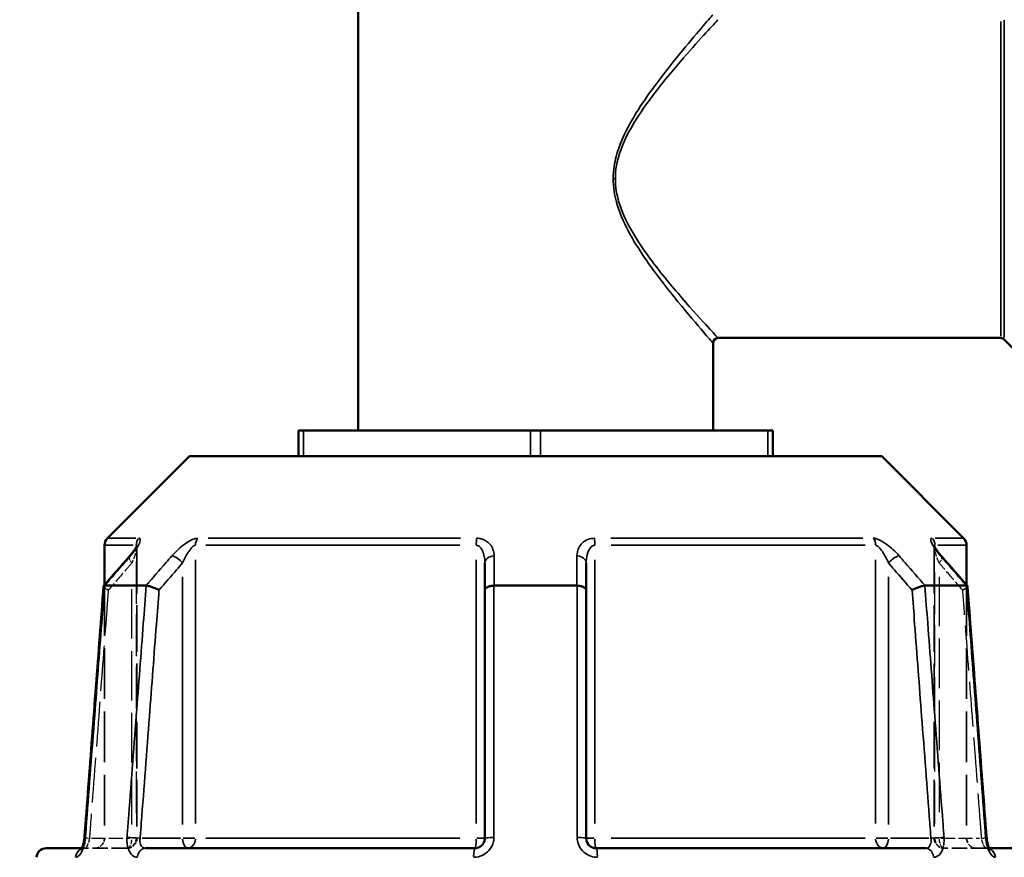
# Model space of a CAD drawing. Header units: millimetres. Extents: x 0 to 926, y 0 to 970.
# Tile 5 of 17: x 347 to 446, y 407 to 492. Entities that reach past the tile are written whole.
import ezdxf

# ---------------------------------------------------------------- set-up
doc = ezdxf.new("R2010")
doc.units = ezdxf.units.MM
doc.linetypes.add('DASHED', pattern=[0.2067, 0.1654, -0.0413])
for name, color, linetype, lineweight in [('Dimension (ANSI)', 7, 'Continuous', 25), ('Hidden (ANSI)', 7, 'DASHED', 35), ('Hidden Narrow (ANSI)', 7, 'DASHED', 25), ('Visible (ANSI)', 7, 'Continuous', 50), ('Visible Narrow (ANSI)', 7, 'Continuous', 35)]:
    doc.layers.add(name, color=color, linetype=linetype, lineweight=lineweight)
doc.styles.add('Note Text (ANSI)', font='tahoma.ttf')
doc.dimstyles.new('Default - mm (ANSI)', dxfattribs={"dimtxt": 3.048, "dimasz": 2.5, "dimexe": 3.175, "dimexo": 1.6002, "dimgap": 0.8, "dimtad": 0, "dimtoh": 1, "dimrnd": 1e-08, "dimzin": 4, "dimdsep": 46, "dimtxsty": 'Note Text (ANSI)', "dimcen": 0.09, "dimdle": 10, "dimclrd": 256, "dimclre": 256, "dimclrt": 256, "dimadec": 1, "dimazin": 1, "dimtfac": 1, "dimtofl": 0, "dimtmove": 0, "dimatfit": 3, "dimfxl": 1, "dimtolj": 1, "dimtzin": 4, "dimlwd": -1, "dimlwe": -1, "dimarcsym": 0})

# ---------------------------------------------------------------- blocks, each defined once
blk = doc.blocks.new('*D8')
at = {"layer": 'Defpoints', "color": 0, "transparency": 16777216}
for p in [(254.178, 532.053), (383.455, 532.053), (399.477, 242.079)]:
    blk.add_point(p, dxfattribs=at)
at = {"layer": 'Dimension (ANSI)', "transparency": 16777216}
for p, q in [((381.854, 532.053), (251.003, 532.053)), ((254.178, 529.553), (254.178, 424.047)), ((254.178, 244.579), (254.178, 410.11)), ((397.877, 242.079), (251.003, 242.079))]:
    blk.add_line(p, q, dxfattribs=at)
for points in [[(253.761, 529.553), (254.595, 529.553), (254.178, 532.053)], [(253.761, 244.579), (254.595, 244.579), (254.178, 242.079)]]:
    blk.add_solid(points, dxfattribs=at)
at = {"layer": 'Dimension (ANSI)', "transparency": 16777216, "insert": (252.584, 410.91), "char_height": 3.048, "attachment_point": 1, "rotation": 90, "style": 'Note Text (ANSI)'}
blk.add_mtext('\\A1;289.97', dxfattribs=at)

msp = doc.modelspace()

# ---------------------------------------------------------------- linework, layer by layer
at = {"layer": 'Hidden (ANSI)', "ltscale": 28.348015}
for p, q in [((358.661, 438.566), (358.661, 409.268)), ((438.848, 438.566), (438.848, 409.268))]:
    msp.add_line(p, q, dxfattribs=at)
at = {"layer": 'Hidden (ANSI)', "ltscale": 30.793913}
for p, q in [((355.405, 434.729), (355.405, 409.268)), ((442.105, 434.729), (442.105, 409.268))]:
    msp.add_line(p, q, dxfattribs=at)
at = {"layer": 'Hidden (ANSI)', "ltscale": 1.470216}
msp.add_line((353.123, 408.268), (353.417, 408.268), dxfattribs=at)
at = {"layer": 'Hidden (ANSI)', "ltscale": 9.334328}
for p, q in [((357.661, 408.268), (353.417, 408.268)), ((444.092, 408.268), (439.848, 408.268))]:
    msp.add_line(p, q, dxfattribs=at)
at = {"layer": 'Hidden (ANSI)', "ltscale": 1.47006}
msp.add_line((444.092, 408.268), (444.387, 408.268), dxfattribs=at)
at = {"layer": 'Hidden (ANSI)', "ltscale": 2.991791}
for centre, start, end in [((354.405, 409.268), 270, 0), ((357.661, 409.268), 270, 0), ((439.848, 409.268), 180, 270), ((443.105, 409.268), 180, 270)]:
    msp.add_arc(centre, 1, start, end, dxfattribs=at)
at = {"layer": 'Hidden (ANSI)', "ltscale": 8.016771}
for centre, major_axis, ratio, start_param, end_param in [((10156.152, -10784.727), (-349.646, 15834.666), 0.871333, 0.764063, 0.764329), ((-9486.845, -10932.144), (-352.645, -16042.718), 0.87131, 2.377179, 2.377441)]:
    msp.add_ellipse(centre, major_axis=major_axis, ratio=ratio, start_param=start_param, end_param=end_param, dxfattribs=at)
at = {"layer": 'Hidden (ANSI)', "ltscale": 4.578621}
msp.add_open_spline([(357.907, 437.606), (358.006, 437.72), (358.099, 437.833), (358.271, 438.051), (358.35, 438.156), (358.486, 438.353), (358.545, 438.445), (358.611, 438.561), (358.63, 438.596), (358.655, 438.647), (358.663, 438.666), (358.673, 438.689), (358.676, 438.696), (358.678, 438.703), (358.676, 438.699), (358.668, 438.661), (358.664, 438.636), (358.662, 438.588), (358.661, 438.577), (358.661, 438.566)], degree=3, knots=[0, 0, 0, 0, 0.0532636, 0.0532636, 0.1065273, 0.1065273, 0.1597909, 0.1597909, 0.1864227, 0.1864227, 0.2069394, 0.2069394, 0.2220218, 0.2220218, 0.2454412, 0.2454412, 0.2621344, 0.2621344, 0.2663181, 0.2663181, 0.2663181, 0.2663181], dxfattribs=at)
at = {"layer": 'Hidden (ANSI)', "ltscale": 0.735482}
msp.add_open_spline([(358.661, 438.566), (358.661, 438.609), (358.665, 438.638), (358.672, 438.68), (358.675, 438.691), (358.677, 438.699), (358.677, 438.7), (358.677, 438.7)], degree=3, knots=[0.07909903, 0.07909903, 0.07909903, 0.07909903, 0.09474523, 0.09474523, 0.11073774, 0.11073774, 0.11830044, 0.11830044, 0.11830044, 0.11830044], dxfattribs=at)
at = {"layer": 'Hidden (ANSI)', "ltscale": 4.578617}
msp.add_open_spline([(438.848, 438.566), (438.848, 438.609), (438.844, 438.638), (438.838, 438.68), (438.835, 438.691), (438.832, 438.703), (438.832, 438.701), (438.839, 438.682), (438.848, 438.661), (438.88, 438.594), (438.909, 438.54), (438.995, 438.396), (439.058, 438.301), (439.202, 438.099), (439.283, 437.992), (439.444, 437.792), (439.521, 437.699), (439.602, 437.606)], degree=3, knots=[0.079099, 0.079099, 0.079099, 0.079099, 0.0947452, 0.0947452, 0.1107377, 0.1107377, 0.1298416, 0.1298416, 0.1559652, 0.1559652, 0.1953205, 0.1953205, 0.2485839, 0.2485839, 0.3018473, 0.3018473, 0.345416, 0.345416, 0.345416, 0.345416], dxfattribs=at)
at = {"layer": 'Hidden (ANSI)', "ltscale": 0.735502}
msp.add_open_spline([(438.832, 438.7), (438.832, 438.701), (438.835, 438.694), (438.841, 438.661), (438.845, 438.636), (438.848, 438.588), (438.848, 438.577), (438.848, 438.566)], degree=3, knots=[0.22711666, 0.22711666, 0.22711666, 0.22711666, 0.24544118, 0.24544118, 0.26213437, 0.26213437, 0.26631814, 0.26631814, 0.26631814, 0.26631814], dxfattribs=at)
at = {"layer": 'Hidden (ANSI)', "ltscale": 2.089217}
for points, knots in [([(355.313, 434.609), (355.311, 434.586), (355.325, 434.557), (355.388, 434.482), (355.443, 434.434), (355.59, 434.331), (355.68, 434.276), (355.784, 434.22), (355.785, 434.219), (355.786, 434.218)], [-0.1095544, -0.1095544, -0.1095544, -0.1095544, -0.0779256, -0.0779256, -0.0392182, -0.0392182, 0, 0, 0.0004762, 0.0004762, 0.0004762, 0.0004762]), ([(441.723, 434.218), (441.724, 434.219), (441.726, 434.22), (441.829, 434.276), (441.92, 434.331), (442.066, 434.434), (442.121, 434.482), (442.184, 434.557), (442.198, 434.586), (442.196, 434.609)], [-0.1536783, -0.1536783, -0.1536783, -0.1536783, -0.1532032, -0.1532032, -0.1140763, -0.1140763, -0.0754589, -0.0754589, -0.0439038, -0.0439038, -0.0439038, -0.0439038])]:
    msp.add_open_spline(points, degree=3, knots=knots, dxfattribs=at)
at = {"layer": 'Hidden (ANSI)', "ltscale": 0.527502}
msp.add_open_spline([(353.361, 409.07), (353.368, 409.117), (353.374, 409.165), (353.384, 409.256), (353.388, 409.3), (353.392, 409.344)], degree=3, knots=[0.27967862, 0.27967862, 0.27967862, 0.27967862, 0.29808648, 0.29808648, 0.31481397, 0.31481397, 0.31481397, 0.31481397], dxfattribs=at)
at = {"layer": 'Hidden (ANSI)', "ltscale": 1.701024}
msp.add_open_spline([(353.044, 408.144), (353.044, 408.144), (353.044, 408.144), (353.044, 408.144), (353.053, 408.154), (353.1, 408.187), (353.138, 408.209), (353.252, 408.251), (353.331, 408.268), (353.417, 408.268)], degree=3, knots=[0.22729393, 0.22729393, 0.22729393, 0.22729393, 0.22772718, 0.22772718, 0.25682997, 0.25682997, 0.28516168, 0.28516168, 0.31481104, 0.31481104, 0.31481104, 0.31481104], dxfattribs=at)
at = {"layer": 'Hidden (ANSI)', "ltscale": 1.700917}
for points in [[(353.417, 408.268), (353.314, 408.268), (353.222, 408.243), (353.108, 408.194), (353.076, 408.171), (353.048, 408.149), (353.044, 408.144), (353.044, 408.144)], [(444.092, 408.268), (444.196, 408.268), (444.287, 408.243), (444.402, 408.194), (444.433, 408.171), (444.461, 408.149), (444.466, 408.144), (444.466, 408.144)]]:
    msp.add_open_spline(points, degree=3, knots=[0, 0, 0, 0, 0.03548795, 0.03548795, 0.06659065, 0.06659065, 0.08751627, 0.08751627, 0.08751627, 0.08751627], dxfattribs=at)
at = {"layer": 'Hidden (ANSI)', "ltscale": 0.402963}
msp.add_open_spline([(353.074, 408.184), (353.075, 408.186), (353.076, 408.187), (353.09, 408.209), (353.106, 408.235), (353.123, 408.268)], degree=3, knots=[0.1229755, 0.1229755, 0.1229755, 0.1229755, 0.12462258, 0.12462258, 0.15044821, 0.15044821, 0.15044821, 0.15044821], dxfattribs=at)
at = {"layer": 'Hidden (ANSI)', "ltscale": 0.420625}
msp.add_open_spline([(353.28, 408.686), (353.293, 408.732), (353.304, 408.779), (353.32, 408.847), (353.324, 408.867), (353.328, 408.886)], degree=3, knots=[0.22725759, 0.22725759, 0.22725759, 0.22725759, 0.24742921, 0.24742921, 0.25543248, 0.25543248, 0.25543248, 0.25543248], dxfattribs=at)
at = {"layer": 'Hidden (ANSI)', "ltscale": 2.63652}
msp.add_open_spline([(444.387, 408.268), (444.406, 408.231), (444.424, 408.202), (444.454, 408.156), (444.466, 408.144), (444.465, 408.144), (444.456, 408.154), (444.409, 408.187), (444.372, 408.209), (444.258, 408.251), (444.179, 408.268), (444.092, 408.268)], degree=3, knots=[0.1643631, 0.1643631, 0.1643631, 0.1643631, 0.1934363, 0.1934363, 0.2277272, 0.2277272, 0.25683, 0.25683, 0.2851617, 0.2851617, 0.314811, 0.314811, 0.314811, 0.314811], dxfattribs=at)
at = {"layer": 'Hidden Narrow (ANSI)', "ltscale": 0.388085}
msp.add_line((406.773, 475.561), (406.576, 475.561), dxfattribs=at)
at = {"layer": 'Hidden Narrow (ANSI)', "ltscale": 25.473957}
msp.add_line((358.588, 437.058), (358.588, 410.731), dxfattribs=at)
at = {"layer": 'Hidden Narrow (ANSI)', "ltscale": 25.473923}
msp.add_line((438.921, 410.731), (438.921, 437.058), dxfattribs=at)
at = {"layer": 'Hidden Narrow (ANSI)', "ltscale": 30.13257}
for p, q in [((358.161, 410.652), (358.161, 435.566)), ((439.348, 435.566), (439.348, 410.652))]:
    msp.add_line(p, q, dxfattribs=at)
at = {"layer": 'Hidden Narrow (ANSI)', "ltscale": 8.457208}
for p, q in [((354.102, 409.268), (357.948, 409.268)), ((439.561, 409.268), (443.407, 409.268))]:
    msp.add_line(p, q, dxfattribs=at)
at = {"layer": 'Hidden Narrow (ANSI)', "ltscale": 1.795034}
for p, q in [((358.66, 409.268), (358.206, 409.268)), ((439.303, 409.268), (438.849, 409.268))]:
    msp.add_line(p, q, dxfattribs=at)
at = {"layer": 'Hidden Narrow (ANSI)', "ltscale": 2.029475}
for centre, major_axis, start_param, end_param in [((358.661, 436.95), (-0.755, 0.656), 0.059198, 1.124761), ((438.848, 436.95), (0.755, 0.656), 5.158424, 6.223987)]:
    msp.add_ellipse(centre, major_axis=major_axis, ratio=0.354319, start_param=start_param, end_param=end_param, dxfattribs=at)
at = {"layer": 'Hidden Narrow (ANSI)', "ltscale": 1.797881}
for centre, major_axis, start_param, end_param in [((354.389, 409.268), (-0.997, 0.076), 0.052443, 0.996415), ((443.12, 409.268), (0.997, 0.076), 5.28677, 6.230742)]:
    msp.add_ellipse(centre, major_axis=major_axis, ratio=0.04373, start_param=start_param, end_param=end_param, dxfattribs=at)
at = {"layer": 'Hidden Narrow (ANSI)', "ltscale": 2.692601}
for centre, ratio, start_param, end_param in [((357.661, 409.268), 0.5, 0.07854, 1.492257), ((357.661, 409.268), 0.926566, 0.07854, 1.492257), ((439.848, 409.268), 0.926566, 4.790929, 6.204645), ((439.848, 409.268), 0.5, 4.790929, 6.204645)]:
    msp.add_ellipse(centre, major_axis=(0, -1), ratio=ratio, start_param=start_param, end_param=end_param, dxfattribs=at)
at = {"layer": 'Hidden Narrow (ANSI)', "ltscale": 0.633739}
msp.add_ellipse((353.417, 407.268), major_axis=(0, 1), ratio=0.921327, start_param=0.018488, end_param=0.351264, dxfattribs=at)
at = {"layer": 'Hidden Narrow (ANSI)', "ltscale": 0.633677}
msp.add_ellipse((444.092, 407.268), major_axis=(0, 1), ratio=0.921327, start_param=5.931955, end_param=6.2647, dxfattribs=at)
at = {"layer": 'Hidden Narrow (ANSI)', "ltscale": 3.591758}
msp.add_open_spline([(358.654, 438.646), (358.657, 438.634), (358.659, 438.621), (358.665, 438.547), (358.658, 438.467), (358.628, 438.29), (358.605, 438.194), (358.537, 437.94), (358.483, 437.774), (358.346, 437.391), (358.258, 437.171), (358.161, 436.95)], degree=3, knots=[0.0537364, 0.0537364, 0.0537364, 0.0537364, 0.0672144, 0.0672144, 0.1229221, 0.1229221, 0.1744041, 0.1744041, 0.2513157, 0.2513157, 0.345416, 0.345416, 0.345416, 0.345416], dxfattribs=at)
at = {"layer": 'Hidden Narrow (ANSI)', "ltscale": 3.592147}
msp.add_open_spline([(439.348, 436.95), (439.228, 437.226), (439.121, 437.5), (438.914, 438.113), (438.832, 438.447), (438.851, 438.627), (438.853, 438.637), (438.855, 438.646)], degree=3, knots=[0, 0, 0, 0, 0.1173418, 0.1173418, 0.2810905, 0.2810905, 0.2916805, 0.2916805, 0.2916805, 0.2916805], dxfattribs=at)
at = {"layer": 'Hidden Narrow (ANSI)', "ltscale": 6.635457}
for points, knots in [([(358.161, 436.95), (357.961, 436.719), (357.76, 436.489), (357.56, 436.258), (356.969, 435.578), (356.377, 434.898), (355.786, 434.218)], [1.6621297, 1.6621297, 1.6621297, 1.6621297, 1.760165, 1.760165, 1.760165, 2.0492172, 2.0492172, 2.0492172, 2.0492172]), ([(441.723, 434.218), (441.132, 434.898), (440.541, 435.578), (439.949, 436.258), (439.749, 436.489), (439.548, 436.719), (439.348, 436.95)], [2.571676, 2.571676, 2.571676, 2.571676, 2.8607281, 2.8607281, 2.8607281, 2.9587634, 2.9587634, 2.9587634, 2.9587634])]:
    msp.add_open_spline(points, degree=3, knots=knots, dxfattribs=at)
at = {"layer": 'Hidden Narrow (ANSI)', "ltscale": 27.263716}
for points, knots in [([(355.786, 434.218), (355.699, 433.076), (355.613, 431.934), (355.291, 427.708), (355.056, 424.623), (354.822, 421.539), (354.55, 417.966), (354.279, 414.394), (353.968, 410.304), (353.928, 409.786), (353.889, 409.268)], [0.585043, 0.585043, 0.585043, 0.585043, 0.928955, 0.928955, 1.85791, 1.85791, 1.85791, 2.933669, 2.933669, 3.08967, 3.08967, 3.08967, 3.08967]), ([(443.62, 409.268), (443.581, 409.786), (443.542, 410.304), (443.231, 414.394), (442.959, 417.966), (442.687, 421.539), (442.453, 424.623), (442.218, 427.708), (441.897, 431.934), (441.81, 433.076), (441.723, 434.218)], [1.204615, 1.204615, 1.204615, 1.204615, 1.360616, 1.360616, 2.436375, 2.436375, 2.436375, 3.36533, 3.36533, 3.709242, 3.709242, 3.709242, 3.709242])]:
    msp.add_open_spline(points, degree=3, knots=knots, dxfattribs=at)
at = {"layer": 'Hidden Narrow (ANSI)', "ltscale": 2.712011}
msp.add_open_spline([(353.889, 409.268), (353.879, 409.202), (353.866, 409.136), (353.829, 408.967), (353.8, 408.866), (353.726, 408.654), (353.678, 408.548), (353.554, 408.338), (353.478, 408.268), (353.417, 408.268)], degree=3, knots=[0, 0, 0, 0, 0.0398263, 0.0398263, 0.1035483, 0.1035483, 0.1863869, 0.1863869, 0.314811, 0.314811, 0.314811, 0.314811], dxfattribs=at)
at = {"layer": 'Hidden Narrow (ANSI)', "ltscale": 2.712193}
msp.add_open_spline([(444.092, 408.268), (444.069, 408.268), (444.044, 408.278), (443.975, 408.328), (443.929, 408.384), (443.823, 408.56), (443.765, 408.695), (443.676, 408.979), (443.642, 409.124), (443.62, 409.268)], degree=3, knots=[0, 0, 0, 0, 0.0486765, 0.0486765, 0.1265588, 0.1265588, 0.2278058, 0.2278058, 0.314814, 0.314814, 0.314814, 0.314814], dxfattribs=at)
at = {"layer": 'Visible (ANSI)'}
for p, q in [((380.905, 500.853), (380.905, 450.268)), ((445.548, 459.561), (417.105, 459.561)), ((416.605, 459.061), (416.605, 450.268)), ((445.901, 459.414), (455.208, 450.107)), ((374.904, 450.268), (375.404, 450.268)), ((374.904, 450.268), (374.904, 447.668)), ((375.404, 450.268), (398.255, 450.268)), ((398.255, 450.268), (399.255, 450.268)), ((399.255, 450.268), (422.105, 450.268)), ((422.105, 450.268), (422.605, 450.268)), ((422.605, 447.668), (422.605, 450.268)), ((363.939, 447.668), (355.698, 439.426)), ((363.939, 447.668), (433.57, 447.668)), ((433.57, 447.668), (441.812, 439.426)), ((355.405, 438.719), (355.405, 434.729)), ((442.105, 438.719), (442.105, 434.729)), ((393.655, 436.95), (393.655, 434.218)), ((403.855, 434.218), (403.855, 436.95)), ((355.422, 434.668), (359.583, 434.668)), ((393.655, 434.218), (393.655, 409.268)), ((394.593, 434.668), (402.916, 434.668)), ((403.855, 409.268), (403.855, 434.218)), ((437.926, 434.668), (442.088, 434.668)), ((349.546, 408.268), (353.123, 408.268)), ((359.517, 408.268), (392.655, 408.268)), ((404.855, 408.268), (437.992, 408.268)), ((444.387, 408.268), (447.963, 408.268))]:
    msp.add_line(p, q, dxfattribs=at)
for centre, radius, start, end in [((417.105, 459.061), 0.5, 90, 180), ((445.548, 459.061), 0.5, 45, 90), ((356.405, 438.719), 1, 135, 180), ((441.105, 438.719), 1, 0, 45), ((349.546, 407.268), 1, 90, 175)]:
    msp.add_arc(centre, radius, start, end, dxfattribs=at)
for centre, major_axis, ratio, start_param, end_param in [((10284.354, -10932.144), (352.645, -16042.718), 0.87131, 3.905744, 3.906007), ((-9358.642, -10784.727), (349.646, 15834.666), 0.871333, 5.518856, 5.519122)]:
    msp.add_ellipse(centre, major_axis=major_axis, ratio=ratio, start_param=start_param, end_param=end_param, dxfattribs=at)
for points, knots in [([(358.677, 438.7), (358.677, 438.7), (358.676, 438.698), (358.67, 438.682), (358.662, 438.661), (358.629, 438.594), (358.6, 438.54), (358.514, 438.396), (358.452, 438.301), (358.308, 438.099), (358.226, 437.992), (358.065, 437.792), (357.988, 437.699), (357.907, 437.606)], [0.1183004, 0.1183004, 0.1183004, 0.1183004, 0.1298416, 0.1298416, 0.1559652, 0.1559652, 0.1953205, 0.1953205, 0.2485839, 0.2485839, 0.3018473, 0.3018473, 0.345416, 0.345416, 0.345416, 0.345416]), ([(439.602, 437.606), (439.503, 437.72), (439.41, 437.833), (439.238, 438.051), (439.16, 438.156), (439.023, 438.353), (438.965, 438.445), (438.898, 438.561), (438.88, 438.596), (438.854, 438.647), (438.846, 438.666), (438.836, 438.689), (438.834, 438.696), (438.832, 438.7), (438.832, 438.7), (438.832, 438.7)], [0, 0, 0, 0, 0.0532636, 0.0532636, 0.1065273, 0.1065273, 0.1597909, 0.1597909, 0.1864227, 0.1864227, 0.2069394, 0.2069394, 0.2220218, 0.2220218, 0.2271167, 0.2271167, 0.2271167, 0.2271167]), ([(355.313, 434.609), (355.185, 432.925), (355.057, 431.241), (354.801, 427.872), (354.673, 426.188), (354.416, 422.819), (354.288, 421.134), (354.032, 417.766), (353.904, 416.081), (353.648, 412.713), (353.52, 411.028), (353.392, 409.344)], [0.553415, 0.553415, 0.553415, 0.553415, 1.060666, 1.060666, 1.567917, 1.567917, 2.075168, 2.075168, 2.582419, 2.582419, 3.08967, 3.08967, 3.08967, 3.08967]), ([(355.411, 434.668), (355.358, 434.663), (355.327, 434.648), (355.315, 434.619), (355.313, 434.614), (355.313, 434.609)], [-0.15356055, -0.15356055, -0.15356055, -0.15356055, -0.11651575, -0.11651575, -0.10955435, -0.10955435, -0.10955435, -0.10955435]), ([(360.886, 434.218), (360.885, 434.219), (360.884, 434.22), (360.78, 434.276), (360.666, 434.331), (360.43, 434.434), (360.309, 434.482), (360.072, 434.564), (359.958, 434.599), (359.755, 434.648), (359.668, 434.663), (359.598, 434.668)], [-0.1536783, -0.1536783, -0.1536783, -0.1536783, -0.1532031, -0.1532031, -0.1140763, -0.1140763, -0.0754589, -0.0754589, -0.0369586, -0.0369586, 0, 0, 0, 0]), ([(394.567, 434.668), (394.445, 434.663), (394.326, 434.648), (394.103, 434.599), (394.001, 434.564), (393.833, 434.482), (393.768, 434.434), (393.678, 434.331), (393.655, 434.276), (393.655, 434.22), (393.655, 434.219), (393.655, 434.218)], [-0.1535604, -0.1535604, -0.1535604, -0.1535604, -0.1165157, -0.1165157, -0.0779257, -0.0779257, -0.0392181, -0.0392181, 0, 0, 0.0004764, 0.0004764, 0.0004764, 0.0004764]), ([(403.855, 434.218), (403.855, 434.219), (403.855, 434.22), (403.854, 434.276), (403.831, 434.331), (403.741, 434.434), (403.676, 434.482), (403.508, 434.564), (403.407, 434.599), (403.183, 434.648), (403.065, 434.663), (402.942, 434.668)], [-0.1536783, -0.1536783, -0.1536783, -0.1536783, -0.153203, -0.153203, -0.1140762, -0.1140762, -0.0754587, -0.0754587, -0.0369585, -0.0369585, 0, 0, 0, 0]), ([(437.911, 434.668), (437.841, 434.663), (437.754, 434.648), (437.551, 434.599), (437.437, 434.564), (437.2, 434.482), (437.079, 434.434), (436.843, 434.331), (436.73, 434.276), (436.626, 434.22), (436.624, 434.219), (436.623, 434.218)], [-0.1535605, -0.1535605, -0.1535605, -0.1535605, -0.1165157, -0.1165157, -0.0779256, -0.0779256, -0.0392181, -0.0392181, 0, 0, 0.0004763, 0.0004763, 0.0004763, 0.0004763]), ([(442.196, 434.609), (442.196, 434.614), (442.195, 434.619), (442.183, 434.648), (442.151, 434.663), (442.099, 434.668)], [-0.04390378, -0.04390378, -0.04390378, -0.04390378, -0.03695858, -0.03695858, 0, 0, 0, 0]), ([(444.118, 409.344), (443.99, 411.028), (443.861, 412.713), (443.605, 416.081), (443.477, 417.766), (443.221, 421.134), (443.093, 422.819), (442.837, 426.188), (442.709, 427.872), (442.452, 431.241), (442.324, 432.925), (442.196, 434.609)], [1.204615, 1.204615, 1.204615, 1.204615, 1.711866, 1.711866, 2.219117, 2.219117, 2.726368, 2.726368, 3.233619, 3.233619, 3.74087, 3.74087, 3.74087, 3.74087]), ([(353.392, 409.344), (353.381, 409.207), (353.363, 409.069), (353.314, 408.809), (353.283, 408.688), (353.217, 408.479), (353.182, 408.391), (353.12, 408.259), (353.092, 408.211), (353.055, 408.156), (353.044, 408.144), (353.044, 408.144)], [0, 0, 0, 0, 0.0524687, 0.0524687, 0.1038572, 0.1038572, 0.1517375, 0.1517375, 0.1934363, 0.1934363, 0.2272939, 0.2272939, 0.2272939, 0.2272939]), ([(393.655, 409.268), (393.655, 409.202), (393.648, 409.137), (393.615, 408.969), (393.578, 408.869), (393.458, 408.658), (393.366, 408.552), (393.114, 408.362), (392.943, 408.294), (392.729, 408.27), (392.692, 408.268), (392.655, 408.268)], [0, 0, 0, 0, 0.0395748, 0.0395748, 0.1028944, 0.1028944, 0.1852099, 0.1852099, 0.2922201, 0.2922201, 0.3148111, 0.3148111, 0.3148111, 0.3148111]), ([(404.855, 408.268), (404.745, 408.268), (404.634, 408.286), (404.362, 408.38), (404.21, 408.483), (403.941, 408.797), (403.855, 409.033), (403.855, 409.268)], [0, 0, 0, 0, 0.066534, 0.066534, 0.1729885, 0.1729885, 0.3148129, 0.3148129, 0.3148129, 0.3148129]), ([(444.118, 409.344), (444.128, 409.207), (444.146, 409.069), (444.196, 408.809), (444.226, 408.688), (444.293, 408.479), (444.328, 408.391), (444.37, 408.301), (444.378, 408.284), (444.387, 408.268)], [0, 0, 0, 0, 0.0524687, 0.0524687, 0.1038572, 0.1038572, 0.1517375, 0.1517375, 0.1643631, 0.1643631, 0.1643631, 0.1643631]), ([(444.466, 408.144), (444.466, 408.144), (444.465, 408.144), (444.46, 408.15), (444.448, 408.165), (444.415, 408.216), (444.392, 408.255), (444.34, 408.363), (444.31, 408.435), (444.249, 408.609), (444.219, 408.715), (444.167, 408.95), (444.145, 409.08), (444.125, 409.256), (444.121, 409.3), (444.118, 409.344)], [0.0875163, 0.0875163, 0.0875163, 0.0875163, 0.0946431, 0.0946431, 0.1246226, 0.1246226, 0.1595063, 0.1595063, 0.2006208, 0.2006208, 0.2474292, 0.2474292, 0.2980865, 0.2980865, 0.314814, 0.314814, 0.314814, 0.314814]), ([(353.044, 408.144), (353.044, 408.144), (353.044, 408.144), (353.049, 408.15), (353.06, 408.163), (353.074, 408.184)], [0.08751627, 0.08751627, 0.08751627, 0.08751627, 0.09464308, 0.09464308, 0.1229755, 0.1229755, 0.1229755, 0.1229755]), ([(353.123, 408.268), (353.129, 408.28), (353.135, 408.292), (353.169, 408.363), (353.199, 408.435), (353.246, 408.569), (353.264, 408.626), (353.28, 408.686)], [0.15044821, 0.15044821, 0.15044821, 0.15044821, 0.15950627, 0.15950627, 0.20062077, 0.20062077, 0.22725759, 0.22725759, 0.22725759, 0.22725759])]:
    msp.add_open_spline(points, degree=3, knots=knots, dxfattribs=at)
for points in [[(355.411, 434.668), (355.414, 434.668), (355.418, 434.668), (355.422, 434.668)], [(359.583, 434.668), (359.588, 434.668), (359.593, 434.668), (359.598, 434.668)], [(394.567, 434.668), (394.576, 434.668), (394.585, 434.668), (394.593, 434.668)], [(402.916, 434.668), (402.925, 434.668), (402.933, 434.668), (402.942, 434.668)], [(437.911, 434.668), (437.916, 434.668), (437.921, 434.668), (437.926, 434.668)], [(442.088, 434.668), (442.091, 434.668), (442.095, 434.668), (442.099, 434.668)], [(353.328, 408.886), (353.34, 408.946), (353.351, 409.007), (353.361, 409.07)]]:
    msp.add_open_spline(points, degree=3, dxfattribs=at)
at = {"layer": 'Visible Narrow (ANSI)'}
for p, q in [((445.548, 459.758), (445.548, 491.364)), ((445.901, 491.508), (445.901, 459.613)), ((375.404, 447.798), (375.404, 450.138)), ((398.255, 450.138), (398.255, 447.798)), ((399.255, 447.798), (399.255, 450.138)), ((422.105, 450.138), (422.105, 447.798)), ((358.281, 438.719), (355.413, 438.719)), ((355.706, 439.426), (358.555, 439.426)), ((358.588, 438.709), (358.588, 438.531)), ((391.141, 438.719), (365.603, 438.719)), ((365.827, 439.426), (391.193, 439.426)), ((406.317, 439.426), (431.683, 439.426)), ((431.907, 438.719), (406.368, 438.719)), ((438.921, 438.531), (438.921, 438.709)), ((438.955, 439.426), (441.804, 439.426)), ((442.097, 438.719), (439.228, 438.719)), ((364.551, 410.741), (364.551, 437.247)), ((392.792, 437.247), (392.792, 410.741)), ((404.717, 410.741), (404.717, 437.247)), ((432.959, 437.247), (432.959, 410.741)), ((363.261, 435.566), (363.261, 410.652)), ((434.248, 410.652), (434.248, 435.566)), ((363.048, 409.268), (359.202, 409.268)), ((364.505, 409.268), (363.325, 409.268)), ((365.603, 409.268), (391.141, 409.268)), ((393.652, 409.268), (392.863, 409.268)), ((404.647, 409.268), (403.857, 409.268)), ((406.368, 409.268), (431.907, 409.268)), ((434.185, 409.268), (433.005, 409.268)), ((438.307, 409.268), (434.461, 409.268))]:
    msp.add_line(p, q, dxfattribs=at)
for centre, major_axis, ratio, start_param, end_param in [((359.515, 438.719), (0, 1), 0.926566, 0.824668, 1.531526), ((365.34, 438.719), (0, -1), 0.789023, 3.966261, 4.673119), ((392.93, 438.719), (0, 1), 0.137542, 0.824668, 1.531526), ((404.58, 438.719), (0, -1), 0.137542, 1.610066, 2.316925), ((432.17, 438.719), (0, 1), 0.789023, 4.751659, 5.458517), ((437.995, 438.719), (0, -1), 0.926566, 1.610066, 2.316925), ((358.661, 436.95), (-0.755, 0.656), 0.354319, 5.978161, 6.267131), ((362.761, 436.95), (-0.755, 0.656), 0.354319, 4.400804, 5.755338), ((394.655, 436.95), (-1, 0), 0.708638, 4.853399, 6.207933), ((402.855, 436.95), (1, 0), 0.708638, 0.075252, 1.429786), ((434.748, 436.95), (-0.755, -0.656), 0.354319, 3.66944, 5.023974), ((438.848, 436.95), (0.755, 0.656), 0.354319, 0.016054, 0.305024), ((354.389, 409.268), (-0.997, 0.076), 0.04373, 5.866569, 6.261258), ((358.489, 409.268), (0.997, -0.076), 0.04373, 1.123229, 2.46189), ((363.761, 409.268), (0, -1), 0.5, 4.790929, 6.204645), ((363.761, 409.268), (0, -1), 0.789023, 0.07854, 1.492257), ((392.655, 409.268), (0, -1), 0.137542, 0.07854, 1.492257), ((394.655, 409.268), (-1, 0), 0.08746, 4.870153, 6.208815), ((402.855, 409.268), (1, 0), 0.08746, 0.07437, 1.413032), ((404.855, 409.268), (0, -1), 0.137542, 4.790929, 6.204645), ((433.748, 409.268), (0, -1), 0.789023, 4.790929, 6.204645), ((433.748, 409.268), (0, -1), 0.5, 0.07854, 1.492257), ((439.02, 409.268), (0.997, 0.076), 0.04373, 0.679702, 2.018364), ((443.12, 409.268), (0.997, 0.076), 0.04373, 0.021927, 0.416616), ((353.417, 407.268), (0, 1), 0.921327, 0.425441, 1.427841), ((359.517, 407.268), (0, 1), 0.797365, 0.074176, 1.409353), ((392.655, 407.268), (0, 1), 0.123962, 0.074176, 1.409353), ((404.855, 407.268), (0, 1), 0.123962, 4.873832, 6.209009), ((437.992, 407.268), (0, 1), 0.797365, 4.873832, 6.209009), ((444.092, 407.268), (0, 1), 0.921327, 4.855346, 5.857779)]:
    msp.add_ellipse(centre, major_axis=major_axis, ratio=ratio, start_param=start_param, end_param=end_param, dxfattribs=at)
for points, knots in [([(416.602, 492.058), (416.601, 492.057), (416.495, 491.936), (415.961, 491.322), (415.392, 490.667), (413.986, 489.008), (413.159, 488.019), (411.758, 486.255), (411.217, 485.555), (410.07, 483.995), (409.464, 483.126), (408.193, 481.077), (407.535, 479.867), (406.871, 477.905), (406.707, 477.24), (406.524, 475.712), (406.556, 474.844), (406.904, 472.96), (407.276, 471.966), (408.179, 470.075), (408.714, 469.177), (410.396, 466.595), (411.602, 465.047), (413.744, 462.388), (414.699, 461.266), (415.969, 459.787), (416.368, 459.331), (416.578, 459.091), (416.603, 459.062), (416.602, 459.063)], [-8.052189, -8.052189, -8.052189, -8.052189, -7.721308, -7.721308, -7.200507, -7.200507, -6.695816, -6.695816, -6.396049, -6.396049, -6.063276, -6.063276, -5.65846, -5.65846, -5.463231, -5.463231, -5.219553, -5.219553, -4.915144, -4.915144, -4.600848, -4.600848, -3.9604, -3.9604, -3.344084, -3.344084, -2.847427, -2.847427, -2.684036, -2.684036, -2.684036, -2.684036]), ([(417.102, 459.563), (417.103, 459.562), (417.078, 459.59), (416.862, 459.823), (416.452, 460.265), (415.146, 461.699), (414.164, 462.787), (411.962, 465.366), (410.722, 466.866), (408.993, 469.371), (408.443, 470.242), (407.515, 472.075), (407.132, 473.039), (406.774, 474.866), (406.741, 475.707), (406.93, 477.189), (407.098, 477.834), (407.781, 479.736), (408.458, 480.91), (409.763, 482.896), (410.387, 483.739), (411.566, 485.252), (412.122, 485.931), (413.563, 487.641), (414.412, 488.601), (415.858, 490.21), (416.443, 490.845), (416.992, 491.44), (417.101, 491.557), (417.102, 491.558)], [2.684036, 2.684036, 2.684036, 2.684036, 2.847427, 2.847427, 3.344084, 3.344084, 3.9604, 3.9604, 4.600848, 4.600848, 4.915144, 4.915144, 5.219553, 5.219553, 5.463231, 5.463231, 5.65846, 5.65846, 6.063276, 6.063276, 6.396049, 6.396049, 6.695816, 6.695816, 7.200507, 7.200507, 7.721308, 7.721308, 8.052189, 8.052189, 8.052189, 8.052189]), ([(358.019, 437.657), (358.211, 437.878), (358.387, 438.098), (358.66, 438.481), (358.767, 438.647), (358.903, 438.901), (358.946, 438.997), (359.005, 439.174), (359.018, 439.254), (358.999, 439.358), (358.978, 439.391), (358.92, 439.421), (358.892, 439.426), (358.859, 439.426)], [-0.345416, -0.345416, -0.345416, -0.345416, -0.2513157, -0.2513157, -0.1744041, -0.1744041, -0.1229221, -0.1229221, -0.0672144, -0.0672144, -0.0258517, -0.0258517, 0, 0, 0, 0]), ([(358.588, 438.719), (358.604, 438.719), (358.618, 438.713), (358.64, 438.69), (358.649, 438.671), (358.654, 438.646)], [0, 0, 0, 0, 0.02585168, 0.02585168, 0.05373644, 0.05373644, 0.05373644, 0.05373644]), ([(364.782, 439.426), (364.651, 439.426), (364.495, 439.391), (363.89, 439.161), (363.41, 438.824), (362.697, 438.207), (362.425, 437.933), (362.185, 437.657)], [-0.3454168, -0.3454168, -0.3454168, -0.3454168, -0.2827888, -0.2827888, -0.1173418, -0.1173418, 0, 0, 0, 0]), ([(363.261, 436.95), (363.382, 437.226), (363.517, 437.5), (363.872, 438.117), (364.11, 438.454), (364.409, 438.684), (364.486, 438.719), (364.551, 438.719)], [0, 0, 0, 0, 0.1173418, 0.1173418, 0.2827888, 0.2827888, 0.3454168, 0.3454168, 0.3454168, 0.3454168]), ([(392.792, 438.719), (392.835, 438.719), (392.877, 438.713), (392.984, 438.684), (393.047, 438.651), (393.184, 438.547), (393.254, 438.467), (393.371, 438.29), (393.418, 438.195), (393.52, 437.942), (393.565, 437.777), (393.636, 437.393), (393.655, 437.172), (393.655, 436.95)], [0, 0, 0, 0, 0.0258517, 0.0258517, 0.0672144, 0.0672144, 0.1230504, 0.1230504, 0.1741557, 0.1741557, 0.2508172, 0.2508172, 0.3454158, 0.3454158, 0.3454158, 0.3454158]), ([(394.589, 437.657), (394.589, 437.88), (394.551, 438.101), (394.406, 438.484), (394.314, 438.649), (394.107, 438.902), (394.009, 438.997), (393.773, 439.174), (393.63, 439.254), (393.351, 439.358), (393.223, 439.391), (393.005, 439.421), (392.919, 439.426), (392.833, 439.426)], [-0.3454158, -0.3454158, -0.3454158, -0.3454158, -0.2508172, -0.2508172, -0.1741557, -0.1741557, -0.1230504, -0.1230504, -0.0672144, -0.0672144, -0.0258517, -0.0258517, 0, 0, 0, 0]), ([(404.677, 439.426), (404.445, 439.426), (404.219, 439.383), (403.57, 439.133), (403.272, 438.809), (402.979, 438.207), (402.921, 437.933), (402.92, 437.657)], [-0.3454164, -0.3454164, -0.3454164, -0.3454164, -0.2762086, -0.2762086, -0.1173418, -0.1173418, 0, 0, 0, 0]), ([(403.855, 436.95), (403.855, 437.226), (403.883, 437.5), (404.027, 438.102), (404.173, 438.426), (404.492, 438.676), (404.603, 438.719), (404.717, 438.719)], [0, 0, 0, 0, 0.1173418, 0.1173418, 0.2762086, 0.2762086, 0.3454164, 0.3454164, 0.3454164, 0.3454164]), ([(435.325, 437.657), (435.132, 437.878), (434.92, 438.098), (434.503, 438.48), (434.304, 438.647), (433.959, 438.901), (433.818, 438.997), (433.521, 439.174), (433.366, 439.254), (433.107, 439.358), (433, 439.391), (432.84, 439.421), (432.782, 439.426), (432.728, 439.426)], [-0.345416, -0.345416, -0.345416, -0.345416, -0.2514166, -0.2514166, -0.1744529, -0.1744529, -0.1228891, -0.1228891, -0.0672144, -0.0672144, -0.0258517, -0.0258517, 0, 0, 0, 0]), ([(432.959, 438.719), (432.985, 438.719), (433.014, 438.713), (433.093, 438.684), (433.146, 438.651), (433.274, 438.547), (433.351, 438.467), (433.498, 438.29), (433.568, 438.194), (433.739, 437.94), (433.838, 437.773), (434.046, 437.391), (434.152, 437.171), (434.248, 436.95)], [0, 0, 0, 0, 0.0258517, 0.0258517, 0.0672144, 0.0672144, 0.1228891, 0.1228891, 0.1744529, 0.1744529, 0.2514166, 0.2514166, 0.345416, 0.345416, 0.345416, 0.345416]), ([(438.65, 439.426), (438.568, 439.426), (438.519, 439.389), (438.465, 439.154), (438.627, 438.82), (439.037, 438.207), (439.251, 437.933), (439.49, 437.657)], [-0.3454168, -0.3454168, -0.3454168, -0.3454168, -0.2810905, -0.2810905, -0.1173418, -0.1173418, 0, 0, 0, 0]), ([(355.422, 434.668), (356.087, 435.434), (356.752, 436.2), (357.418, 436.965), (357.618, 437.196), (357.819, 437.426), (358.019, 437.657)], [-2.085684, -2.085684, -2.085684, -2.085684, -1.760165, -1.760165, -1.760165, -1.6621297, -1.6621297, -1.6621297, -1.6621297]), ([(362.185, 437.657), (361.984, 437.426), (361.783, 437.196), (361.582, 436.965), (360.916, 436.2), (360.249, 435.434), (359.583, 434.668)], [-2.7126942, -2.7126942, -2.7126942, -2.7126942, -2.6146246, -2.6146246, -2.6146246, -2.28914, -2.28914, -2.28914, -2.28914]), ([(360.886, 434.218), (361.477, 434.898), (362.068, 435.578), (362.66, 436.258), (362.86, 436.489), (363.061, 436.719), (363.261, 436.95)], [2.3256068, 2.3256068, 2.3256068, 2.3256068, 2.6146246, 2.6146246, 2.6146246, 2.7126942, 2.7126942, 2.7126942, 2.7126942]), ([(394.593, 434.668), (394.592, 435.434), (394.591, 436.2), (394.59, 436.965), (394.59, 437.196), (394.589, 437.426), (394.589, 437.657)], [-2.0856839, -2.0856839, -2.0856839, -2.0856839, -1.7601612, -1.7601612, -1.7601612, -1.6621297, -1.6621297, -1.6621297, -1.6621297]), ([(402.92, 437.657), (402.92, 437.426), (402.92, 437.196), (402.919, 436.965), (402.918, 436.2), (402.917, 435.434), (402.916, 434.668)], [-0.9791356, -0.9791356, -0.9791356, -0.9791356, -0.8811041, -0.8811041, -0.8811041, -0.5555814, -0.5555814, -0.5555814, -0.5555814]), ([(434.248, 436.95), (434.448, 436.719), (434.649, 436.489), (434.85, 436.258), (435.441, 435.578), (436.032, 434.898), (436.623, 434.218)], [1.6621297, 1.6621297, 1.6621297, 1.6621297, 1.7601993, 1.7601993, 1.7601993, 2.0492172, 2.0492172, 2.0492172, 2.0492172]), ([(437.926, 434.668), (437.26, 435.434), (436.594, 436.2), (435.927, 436.965), (435.726, 437.196), (435.526, 437.426), (435.325, 437.657)], [-2.085684, -2.085684, -2.085684, -2.085684, -1.7601993, -1.7601993, -1.7601993, -1.6621297, -1.6621297, -1.6621297, -1.6621297]), ([(439.49, 437.657), (439.691, 437.426), (439.891, 437.196), (440.092, 436.965), (440.757, 436.2), (441.422, 435.434), (442.088, 434.668)], [-2.9587634, -2.9587634, -2.9587634, -2.9587634, -2.8607281, -2.8607281, -2.8607281, -2.5352092, -2.5352092, -2.5352092, -2.5352092]), ([(353.488, 409.355), (353.527, 409.873), (353.566, 410.391), (353.877, 414.481), (354.148, 418.054), (354.42, 421.626), (354.654, 424.71), (354.889, 427.795), (355.219, 432.142), (355.315, 433.405), (355.411, 434.668)], [-3.08967, -3.08967, -3.08967, -3.08967, -2.933669, -2.933669, -1.85791, -1.85791, -1.85791, -0.928955, -0.928955, -0.548696, -0.548696, -0.548696, -0.548696]), ([(359.598, 434.668), (359.502, 433.405), (359.406, 432.142), (359.075, 427.795), (358.84, 424.71), (358.605, 421.626), (358.333, 418.054), (358.061, 414.481), (357.75, 410.391), (357.71, 409.873), (357.671, 409.355)], [-3.745589, -3.745589, -3.745589, -3.745589, -3.36533, -3.36533, -2.436375, -2.436375, -2.436375, -1.360616, -1.360616, -1.204615, -1.204615, -1.204615, -1.204615]), ([(358.989, 409.268), (359.028, 409.786), (359.068, 410.304), (359.379, 414.394), (359.65, 417.966), (359.922, 421.539), (360.156, 424.623), (360.391, 427.708), (360.713, 431.934), (360.799, 433.076), (360.886, 434.218)], [1.204615, 1.204615, 1.204615, 1.204615, 1.360616, 1.360616, 2.436375, 2.436375, 2.436375, 3.36533, 3.36533, 3.709242, 3.709242, 3.709242, 3.709242]), ([(394.571, 409.355), (394.571, 409.873), (394.571, 410.391), (394.571, 414.481), (394.57, 418.054), (394.57, 421.626), (394.569, 424.71), (394.569, 427.795), (394.568, 432.142), (394.568, 433.405), (394.567, 434.668)], [-3.08967, -3.08967, -3.08967, -3.08967, -2.933669, -2.933669, -1.85791, -1.85791, -1.85791, -0.928955, -0.928955, -0.548696, -0.548696, -0.548696, -0.548696]), ([(402.942, 434.668), (402.942, 433.405), (402.942, 432.142), (402.941, 427.795), (402.94, 424.71), (402.94, 421.626), (402.939, 418.054), (402.939, 414.481), (402.938, 410.391), (402.938, 409.873), (402.938, 409.355)], [-3.745589, -3.745589, -3.745589, -3.745589, -3.36533, -3.36533, -2.436375, -2.436375, -2.436375, -1.360616, -1.360616, -1.204615, -1.204615, -1.204615, -1.204615]), ([(436.623, 434.218), (436.71, 433.076), (436.797, 431.934), (437.118, 427.708), (437.353, 424.623), (437.587, 421.539), (437.859, 417.966), (438.131, 414.394), (438.442, 410.304), (438.481, 409.786), (438.52, 409.268)], [0.585043, 0.585043, 0.585043, 0.585043, 0.928955, 0.928955, 1.85791, 1.85791, 1.85791, 2.933669, 2.933669, 3.08967, 3.08967, 3.08967, 3.08967]), ([(439.839, 409.355), (439.799, 409.873), (439.76, 410.391), (439.448, 414.481), (439.176, 418.054), (438.904, 421.626), (438.67, 424.71), (438.435, 427.795), (438.104, 432.142), (438.008, 433.405), (437.911, 434.668)], [-3.08967, -3.08967, -3.08967, -3.08967, -2.933669, -2.933669, -1.85791, -1.85791, -1.85791, -0.928955, -0.928955, -0.548696, -0.548696, -0.548696, -0.548696]), ([(442.099, 434.668), (442.195, 433.405), (442.291, 432.142), (442.621, 427.795), (442.855, 424.71), (443.09, 421.626), (443.361, 418.054), (443.632, 414.481), (443.943, 410.391), (443.982, 409.873), (444.022, 409.355)], [-3.745589, -3.745589, -3.745589, -3.745589, -3.36533, -3.36533, -2.436375, -2.436375, -2.436375, -1.360616, -1.360616, -1.204615, -1.204615, -1.204615, -1.204615]), ([(352.499, 407.355), (352.669, 407.355), (352.856, 407.495), (353.126, 407.916), (353.222, 408.127), (353.358, 408.552), (353.406, 408.753), (353.462, 409.091), (353.477, 409.223), (353.488, 409.355)], [-0.314811, -0.314811, -0.314811, -0.314811, -0.1863869, -0.1863869, -0.1035483, -0.1035483, -0.0398263, -0.0398263, 0, 0, 0, 0]), ([(357.671, 409.355), (357.663, 409.249), (357.66, 409.143), (357.669, 408.625), (357.756, 408.234), (358.028, 407.711), (358.186, 407.54), (358.478, 407.386), (358.599, 407.355), (358.723, 407.355)], [-0.3148135, -0.3148135, -0.3148135, -0.3148135, -0.282847, -0.282847, -0.1571372, -0.1571372, -0.0604374, -0.0604374, 0, 0, 0, 0]), ([(359.517, 408.268), (359.446, 408.268), (359.377, 408.283), (359.216, 408.361), (359.133, 408.446), (358.998, 408.708), (358.963, 408.903), (358.975, 409.162), (358.981, 409.215), (358.989, 409.268)], [0, 0, 0, 0, 0.0604374, 0.0604374, 0.1571372, 0.1571372, 0.282847, 0.282847, 0.3148135, 0.3148135, 0.3148135, 0.3148135]), ([(392.531, 407.355), (392.607, 407.355), (392.684, 407.359), (393.119, 407.408), (393.469, 407.543), (393.983, 407.923), (394.171, 408.134), (394.414, 408.557), (394.49, 408.757), (394.558, 409.092), (394.571, 409.224), (394.571, 409.355)], [-0.3148111, -0.3148111, -0.3148111, -0.3148111, -0.2922201, -0.2922201, -0.1852099, -0.1852099, -0.1028944, -0.1028944, -0.0395748, -0.0395748, 0, 0, 0, 0]), ([(402.938, 409.355), (402.938, 408.884), (403.115, 408.414), (403.664, 407.785), (403.974, 407.579), (404.529, 407.392), (404.754, 407.355), (404.978, 407.355)], [-0.3148129, -0.3148129, -0.3148129, -0.3148129, -0.1729885, -0.1729885, -0.066534, -0.066534, 0, 0, 0, 0]), ([(438.52, 409.268), (438.531, 409.202), (438.536, 409.136), (438.54, 408.967), (438.531, 408.866), (438.484, 408.654), (438.439, 408.548), (438.28, 408.338), (438.144, 408.268), (437.992, 408.268)], [0, 0, 0, 0, 0.0398626, 0.0398626, 0.1036426, 0.1036426, 0.1865568, 0.1865568, 0.3148109, 0.3148109, 0.3148109, 0.3148109]), ([(438.786, 407.355), (439.05, 407.355), (439.298, 407.495), (439.604, 407.915), (439.698, 408.126), (439.808, 408.551), (439.837, 408.753), (439.851, 409.09), (439.849, 409.223), (439.839, 409.355)], [-0.3148109, -0.3148109, -0.3148109, -0.3148109, -0.1865568, -0.1865568, -0.1036426, -0.1036426, -0.0398626, -0.0398626, 0, 0, 0, 0]), ([(444.022, 409.355), (444.044, 409.066), (444.094, 408.777), (444.251, 408.208), (444.367, 407.939), (444.596, 407.587), (444.704, 407.476), (444.879, 407.375), (444.945, 407.355), (445.01, 407.355)], [-0.314814, -0.314814, -0.314814, -0.314814, -0.2278058, -0.2278058, -0.1265588, -0.1265588, -0.0486765, -0.0486765, 0, 0, 0, 0])]:
    msp.add_open_spline(points, degree=3, knots=knots, dxfattribs=at)
msp.add_open_spline([(438.855, 438.646), (438.866, 438.693), (438.888, 438.719), (438.921, 438.719)], degree=3, dxfattribs=at)

# ---------------------------------------------------------------- dimensions: what is measured, and where the dimension line sits
at = {"layer": 'Dimension (ANSI)'}
dim = msp.add_linear_dim(base=(254.178, 532.053), p1=(399.477, 242.079), p2=(383.455, 532.053), angle=90, dimstyle='Default - mm (ANSI)', override={"dimgap": 0.8, "dimtoh": 0, "dimdec": 2, "dimtol": 0, "dimlim": 0, "dimtp": 0, "dimtm": 0, "dimtdec": 2, "dimatfit": 1}, dxfattribs=at)
dim.commit()
dim.dimension.update_dxf_attribs({"geometry": '*D8', "text_midpoint": (254.178, 417.079), "dimtype": 160})

doc.saveas('drawing.dxf')
